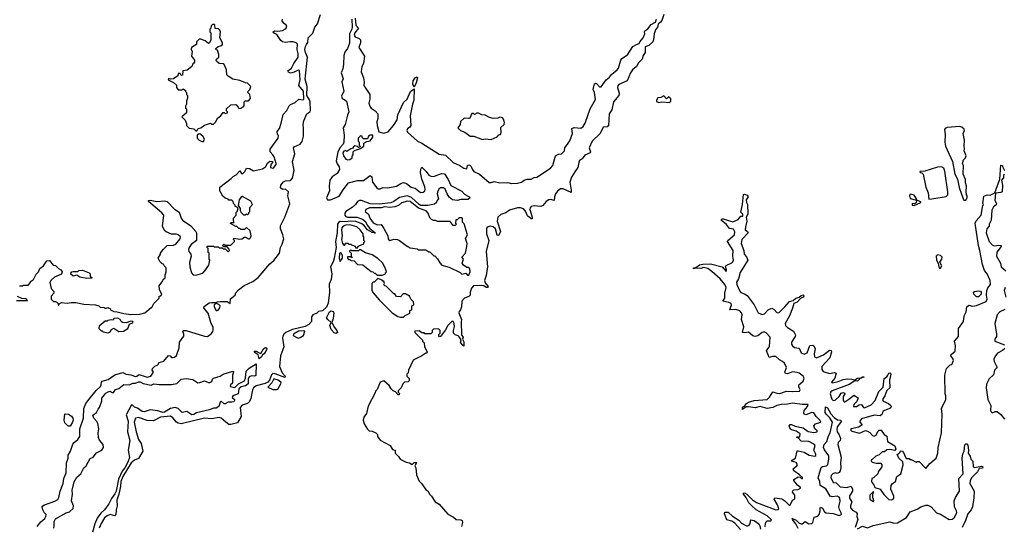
# Model space of a CAD drawing. Extents: x 2380107 to 2585170, y 384273 to 546161.
# Tile 252 of 256: x 2513138 to 2523240, y 482316 to 487511. Entities that reach past the tile are written whole.
import ezdxf

# ---------------------------------------------------------------- set-up
doc = ezdxf.new("R2010")
doc.units = 0

msp = doc.modelspace()

# ---------------------------------------------------------------- linework, layer by layer
at = {"layer": '0CON05XD'}
for points in [[(2513318, 482315), (2513355, 482363), (2513394, 482395), (2513406, 482415), (2513409, 482435), (2513388, 482458), (2513374, 482484), (2513369, 482515), (2513375, 482525), (2513393, 482537), (2513497, 482573), (2513528, 482592), (2513540, 482610), (2513554, 482676), (2513583, 482755), (2513590, 482805), (2513616, 482865), (2513618, 482965), (2513634, 483015), (2513636, 483045), (2513659, 483085), (2513683, 483157), (2513696, 483175), (2513735, 483206), (2513754, 483235), (2513753, 483315), (2513792, 483425), (2513796, 483525), (2513816, 483575), (2513837, 483603), (2513922, 483708), (2513965, 483748), (2513974, 483765), (2513977, 483795), (2513985, 483804), (2514045, 483821), (2514115, 483868), (2514195, 483893), (2514230, 483875), (2514278, 483868), (2514325, 483852), (2514341, 483855), (2514365, 483871), (2514445, 483845), (2514482, 483855), (2514512, 483895), (2514498, 483918), (2514500, 483935), (2514525, 483958), (2514555, 483970), (2514570, 483995), (2514615, 484010), (2514665, 484068), (2514680, 484065), (2514695, 484048), (2514705, 484047), (2514725, 484051), (2514745, 484066), (2514774, 484145), (2514776, 484205), (2514820, 484265), (2514822, 484285), (2514812, 484315), (2514816, 484324), (2514845, 484322), (2515035, 484266), (2515065, 484263), (2515105, 484292), (2515118, 484312), (2515124, 484326), (2515121, 484355), (2515098, 484405), (2515072, 484502), (2515033, 484545), (2515028, 484555), (2515031, 484569), (2515082, 484608), (2515105, 484612), (2515155, 484610), (2515164, 484616), (2515195, 484620), (2515265, 484620), (2515298, 484602), (2515302, 484648), (2515350, 484685), (2515355, 484710), (2515381, 484739), (2515440, 484785), (2515530, 484825), (2515585, 484868), (2515704, 485006), (2515745, 485041), (2515802, 485115), (2515813, 485175), (2515831, 485209), (2515847, 485265), (2515838, 485305), (2515815, 485365), (2515815, 485398), (2515858, 485485), (2515908, 485622), (2515889, 485705), (2515895, 485746), (2515865, 485774), (2515835, 485768), (2515814, 485785), (2515818, 485815), (2515845, 485848), (2515865, 485859), (2515915, 485860), (2515937, 485885), (2515953, 485965), (2515938, 486055), (2515960, 486135), (2515946, 486195), (2515954, 486206), (2516016, 486235), (2516037, 486263), (2516048, 486315), (2516051, 486395), (2516046, 486435), (2516054, 486474), (2516085, 486546), (2516114, 486566), (2516120, 486580), (2516117, 486667), (2516110, 486690), (2516082, 486735), (2516088, 486825), (2516065, 486900), (2516089, 487125), (2516069, 487175), (2516064, 487206), (2516069, 487235), (2516081, 487255), (2516093, 487277), (2516098, 487325), (2516146, 487374), (2516167, 487433), (2516192, 487468), (2516225, 487565)], [(2519746, 487564), (2519726, 487504), (2519714, 487485), (2519690, 487465), (2519680, 487435), (2519662, 487408), (2519647, 487367), (2519642, 487305), (2519632, 487285), (2519592, 487245), (2519556, 487234), (2519556, 487175), (2519536, 487145), (2519524, 487106), (2519485, 487067), (2519465, 487032), (2519425, 486998), (2519403, 486967), (2519370, 486885), (2519285, 486846), (2519275, 486832), (2519272, 486815), (2519288, 486758), (2519286, 486735), (2519231, 486669), (2519214, 486585), (2519186, 486545), (2519178, 486422), (2519165, 486413), (2519125, 486409), (2519092, 486345), (2519010, 486265), (2518981, 486195), (2518994, 486156), (2518990, 486145), (2518935, 486121), (2518907, 486085), (2518877, 486065), (2518864, 485995), (2518835, 485949), (2518799, 485895), (2518783, 485845), (2518797, 485763), (2518795, 485738), (2518715, 485776), (2518685, 485776), (2518655, 485754), (2518636, 485725), (2518624, 485695), (2518623, 485657), (2518585, 485667), (2518565, 485664), (2518538, 485645), (2518506, 485605), (2518485, 485596), (2518415, 485603), (2518384, 485596), (2518375, 485583), (2518373, 485565), (2518396, 485485), (2518395, 485470), (2518385, 485469), (2518348, 485498), (2518327, 485547), (2518305, 485571), (2518275, 485582), (2518245, 485580), (2518164, 485556), (2518125, 485531), (2518075, 485513), (2518043, 485487), (2518038, 485445), (2518072, 485338), (2518055, 485300), (2518045, 485297), (2518035, 485302), (2518019, 485365), (2517997, 485385), (2517965, 485392), (2517945, 485388), (2517929, 485375), (2517926, 485365), (2517928, 485315), (2517952, 485245), (2517923, 485135), (2517936, 484975), (2517923, 484887), (2517907, 484835), (2517915, 484812), (2517943, 484775), (2517936, 484764), (2517925, 484764), (2517900, 484780), (2517874, 484786), (2517795, 484780), (2517773, 484757), (2517760, 484715), (2517760, 484685), (2517747, 484673), (2517700, 484655), (2517673, 484625), (2517672, 484565), (2517660, 484535), (2517645, 484520), (2517643, 484505), (2517672, 484435), (2517668, 484415), (2517670, 484275), (2517688, 484255), (2517680, 484235), (2517696, 484206), (2517696, 484164), (2517685, 484170), (2517661, 484205), (2517668, 484228), (2517648, 484258), (2517638, 484268), (2517605, 484280), (2517590, 484295), (2517588, 484325), (2517598, 484365), (2517597, 484395), (2517586, 484416), (2517575, 484418), (2517532, 484375), (2517508, 484332), (2517455, 484262), (2517445, 484260), (2517438, 484268), (2517438, 484282), (2517450, 484295), (2517450, 484325), (2517435, 484340), (2517382, 484338), (2517370, 484325), (2517368, 484302), (2517355, 484290), (2517295, 484290), (2517288, 484298), (2517265, 484300), (2517235, 484320), (2517192, 484318), (2517192, 484302), (2517270, 484225), (2517270, 484215), (2517288, 484198), (2517290, 484155), (2517320, 484105), (2517315, 484090), (2517305, 484090), (2517265, 484062), (2517175, 484020), (2517128, 483915), (2517122, 483888), (2517110, 483875), (2517110, 483855), (2517132, 483832), (2517132, 483808), (2517122, 483798), (2517085, 483792), (2517068, 483775), (2517050, 483735), (2517020, 483705), (2517022, 483692), (2517036, 483676), (2517030, 483665), (2517020, 483665), (2516993, 483693), (2516970, 483705), (2516950, 483725), (2516929, 483759), (2516875, 483808), (2516837, 483793), (2516805, 483720), (2516789, 483701), (2516786, 483685), (2516713, 483547), (2516696, 483474), (2516667, 483435), (2516660, 483405), (2516672, 483365), (2516705, 483310), (2516723, 483293), (2516755, 483290), (2516790, 483275), (2516808, 483258), (2516810, 483235), (2516835, 483200), (2516940, 483145), (2516962, 483102), (2516990, 483095), (2516990, 483065), (2517023, 483033), (2517040, 483005), (2517103, 482973), (2517137, 482967), (2517165, 482950), (2517185, 482970), (2517205, 482970), (2517208, 482965), (2517192, 482935), (2517201, 482915), (2517208, 482845), (2517235, 482780), (2517247, 482767), (2517265, 482752), (2517307, 482687), (2517330, 482675), (2517342, 482645), (2517362, 482625), (2517402, 482565), (2517442, 482542), (2517530, 482440), (2517590, 482410), (2517615, 482387), (2517663, 482383), (2517676, 482376), (2517680, 482355), (2517672, 482315)], [(2516544, 487515), (2516550, 487435), (2516546, 487415), (2516521, 487365), (2516521, 487269), (2516501, 487215), (2516475, 487179), (2516465, 487145), (2516461, 487055), (2516453, 487007), (2516437, 486967), (2516456, 486905), (2516444, 486875), (2516462, 486778), (2516440, 486725), (2516445, 486702), (2516475, 486690), (2516489, 486675), (2516516, 486565), (2516500, 486530), (2516476, 486435), (2516458, 486402), (2516467, 486327), (2516462, 486255), (2516455, 486235), (2516425, 486199), (2516401, 486155), (2516386, 486065), (2516394, 486034), (2516415, 486003), (2516418, 485975), (2516394, 485935), (2516345, 485900), (2516321, 485865), (2516312, 485805), (2516315, 485755), (2516287, 485685), (2516295, 485663), (2516325, 485662), (2516415, 485701), (2516455, 485765), (2516512, 485838), (2516605, 485862), (2516665, 485861), (2516735, 485913), (2516749, 485899), (2516759, 485845), (2516801, 485785), (2516815, 485777), (2516835, 485775), (2516865, 485791), (2516915, 485787), (2517005, 485803), (2517049, 485831), (2517075, 485840), (2517105, 485832), (2517154, 485794), (2517195, 485782), (2517235, 485749), (2517255, 485740), (2517277, 485743), (2517294, 485756), (2517299, 485771), (2517295, 485798), (2517264, 485875), (2517249, 485945), (2517252, 485978), (2517265, 485997), (2517307, 485955), (2517334, 485915), (2517362, 485902), (2517395, 485905), (2517465, 485935), (2517495, 485929), (2517535, 485871), (2517560, 485810), (2517675, 485754), (2517701, 485721), (2517749, 485695), (2517756, 485685), (2517754, 485676), (2517735, 485668), (2517664, 485666), (2517625, 485656), (2517577, 485665), (2517545, 485691), (2517524, 485725), (2517504, 485774), (2517485, 485785), (2517455, 485785), (2517438, 485772), (2517423, 485743), (2517420, 485725), (2517436, 485674), (2517418, 485652), (2517413, 485635), (2517395, 485620), (2517325, 485604), (2517254, 485605), (2517235, 485616), (2517159, 485689), (2517116, 485704), (2517035, 485688), (2516978, 485645), (2516946, 485634), (2516825, 485619), (2516735, 485623), (2516645, 485658), (2516625, 485658), (2516604, 485646), (2516582, 485615), (2516549, 485585), (2516485, 485545), (2516472, 485525), (2516475, 485505), (2516485, 485493), (2516505, 485485), (2516595, 485484), (2516654, 485465), (2516685, 485440), (2516703, 485403), (2516729, 485369), (2516774, 485335), (2516777, 485326), (2516788, 485325), (2516777, 485326), (2516755, 485328), (2516705, 485355), (2516667, 485405), (2516641, 485421), (2516585, 485442), (2516535, 485446), (2516475, 485438), (2516425, 485441), (2516409, 485431), (2516400, 485415), (2516396, 485324), (2516377, 485235), (2516386, 485175), (2516365, 485065), (2516353, 485027), (2516325, 484976), (2516339, 484905), (2516335, 484845), (2516312, 484798), (2516315, 484715), (2516301, 484605), (2516287, 484563), (2516245, 484526), (2516205, 484517), (2516185, 484500), (2516145, 484485), (2516133, 484465), (2516130, 484415), (2516105, 484385), (2516065, 484363), (2515935, 484333), (2515867, 484303), (2515850, 484290), (2515838, 484265), (2515834, 484245), (2515846, 484155), (2515814, 484065), (2515803, 483955), (2515831, 483891), (2515860, 483855), (2515859, 483841), (2515760, 483880), (2515735, 483882), (2515721, 483869), (2515699, 483815), (2515682, 483795), (2515655, 483781), (2515565, 483755), (2515535, 483735), (2515525, 483715), (2515509, 483625), (2515497, 483595), (2515475, 483575), (2515421, 483559), (2515401, 483535), (2515409, 483441), (2515374, 483376), (2515305, 483360), (2515285, 483361), (2515252, 483382), (2515205, 483425), (2515185, 483431), (2515105, 483418), (2515034, 483424), (2514795, 483367), (2514765, 483372), (2514745, 483383), (2514708, 483428), (2514685, 483446), (2514584, 483435), (2514512, 483398), (2514445, 483399), (2514355, 483432), (2514326, 483425), (2514313, 483385), (2514332, 483285), (2514355, 483205), (2514384, 483164), (2514402, 483085), (2514358, 483012), (2514315, 482995), (2514281, 482965), (2514196, 482825), (2514177, 482775), (2514173, 482725), (2514156, 482644)], [(2514955, 486370), (2514970, 486395), (2514995, 486402), (2515035, 486428), (2515095, 486450), (2515105, 486440), (2515125, 486440), (2515145, 486460), (2515170, 486505), (2515199, 486521), (2515225, 486560), (2515235, 486560), (2515245, 486550), (2515270, 486555), (2515270, 486565), (2515260, 486575), (2515260, 486595), (2515303, 486637), (2515355, 486640), (2515380, 486615), (2515385, 486600), (2515405, 486602), (2515436, 486624), (2515442, 486635), (2515442, 486668), (2515452, 486678), (2515485, 486680), (2515507, 486703), (2515500, 486745), (2515480, 486765), (2515483, 486777), (2515500, 486795), (2515510, 486825), (2515475, 486860), (2515453, 486863), (2515395, 486888), (2515325, 486902), (2515275, 486930), (2515263, 486945), (2515258, 486995), (2515235, 487050), (2515225, 487058), (2515185, 487062), (2515158, 487085), (2515152, 487095), (2515158, 487105), (2515182, 487128), (2515182, 487155), (2515167, 487197), (2515152, 487202), (2515150, 487215), (2515173, 487237), (2515210, 487245), (2515220, 487255), (2515220, 487275), (2515192, 487325), (2515198, 487385), (2515192, 487402), (2515178, 487418), (2515142, 487422), (2515140, 487455), (2515135, 487460), (2515115, 487460), (2515103, 487447), (2515100, 487425), (2515090, 487415), (2515090, 487385), (2515098, 487375), (2515098, 487305), (2515085, 487272), (2515075, 487268), (2515040, 487295), (2514995, 487312), (2514978, 487312), (2514950, 487285), (2514950, 487255), (2514900, 487225), (2514898, 487208), (2514908, 487185), (2514902, 487135), (2514932, 487095), (2514932, 487075), (2514926, 487064), (2514913, 487057), (2514905, 487030), (2514857, 486993), (2514810, 486985), (2514808, 486942), (2514795, 486940), (2514785, 486960), (2514765, 486960), (2514760, 486935), (2514717, 486903), (2514685, 486900), (2514665, 486908), (2514660, 486895), (2514717, 486867), (2514748, 486838), (2514748, 486815), (2514765, 486790), (2514805, 486790), (2514815, 486800), (2514840, 486785), (2514840, 486775), (2514850, 486765), (2514850, 486745), (2514860, 486735), (2514860, 486705), (2514848, 486675), (2514850, 486645), (2514840, 486625), (2514840, 486605), (2514850, 486595), (2514850, 486555), (2514800, 486515), (2514835, 486480), (2514850, 486445), (2514850, 486425), (2514862, 486412), (2514875, 486400), (2514925, 486390), (2514945, 486370), (2514955, 486370)], [(2515185, 485170), (2515215, 485170), (2515225, 485160), (2515245, 485160), (2515275, 485130), (2515290, 485145), (2515288, 485158), (2515265, 485180), (2515232, 485182), (2515220, 485195), (2515232, 485208), (2515245, 485200), (2515305, 485200), (2515340, 485235), (2515340, 485245), (2515330, 485255), (2515335, 485270), (2515395, 485260), (2515417, 485263), (2515445, 485280), (2515455, 485280), (2515485, 485262), (2515495, 485262), (2515507, 485273), (2515512, 485295), (2515503, 485345), (2515465, 485380), (2515445, 485360), (2515405, 485360), (2515395, 485370), (2515385, 485370), (2515365, 485390), (2515355, 485390), (2515302, 485422), (2515305, 485430), (2515338, 485432), (2515330, 485445), (2515330, 485475), (2515360, 485505), (2515360, 485535), (2515370, 485545), (2515380, 485575), (2515368, 485588), (2515350, 485595), (2515348, 485608), (2515330, 485625), (2515328, 485648), (2515315, 485660), (2515285, 485660), (2515275, 485670), (2515245, 485680), (2515222, 485702), (2515192, 485755), (2515190, 485795), (2515309, 485881), (2515327, 485903), (2515359, 485921), (2515395, 485960), (2515414, 485934), (2515425, 485930), (2515449, 485955), (2515465, 485988), (2515496, 485986), (2515535, 485960), (2515629, 485981), (2515659, 486001), (2515681, 486039), (2515705, 486060), (2515730, 486055), (2515730, 486045), (2515713, 486027), (2515710, 485995), (2515735, 485988), (2515746, 485994), (2515770, 486025), (2515770, 486035), (2515748, 486105), (2515736, 486126), (2515708, 486155), (2515707, 486183), (2515790, 486295), (2515793, 486323), (2515783, 486335), (2515780, 486365), (2515802, 486395), (2515822, 486448), (2515841, 486539), (2515879, 486581), (2515902, 486628), (2515915, 486641), (2515965, 486663), (2516003, 486697), (2516045, 486690), (2516054, 486696), (2516048, 486778), (2516001, 486835), (2516015, 486895), (2516008, 486988), (2515995, 486992), (2515955, 486972), (2515915, 486963), (2515894, 486974), (2515889, 486985), (2515926, 487015), (2515949, 487061), (2515994, 487125), (2515994, 487164), (2515983, 487205), (2515989, 487259), (2515975, 487272), (2515945, 487282), (2515914, 487284), (2515865, 487276), (2515835, 487285), (2515818, 487298), (2515775, 487359), (2515742, 487375), (2515738, 487385), (2515755, 487396), (2515785, 487392), (2515835, 487400), (2515857, 487413), (2515872, 487425), (2515877, 487443), (2515873, 487455), (2515852, 487472), (2515829, 487495), (2515834, 487515)], [(2516578, 487525), (2516585, 487453), (2516613, 487425), (2516575, 487376), (2516571, 487351), (2516580, 487335), (2516619, 487319), (2516633, 487305), (2516633, 487275), (2516616, 487225), (2516676, 487135), (2516665, 487060), (2516648, 487032), (2516640, 486975), (2516666, 486915), (2516673, 486875), (2516669, 486835), (2516731, 486745), (2516730, 486695)], [(2516730, 486695), (2516721, 486655), (2516729, 486625), (2516745, 486603), (2516786, 486576), (2516811, 486545), (2516813, 486497), (2516803, 486465), (2516807, 486425), (2516822, 486362), (2516872, 486348), (2516918, 486362), (2516972, 486425), (2517010, 486485), (2517018, 486535), (2517075, 486662), (2517114, 486695), (2517148, 486775), (2517185, 486800), (2517181, 486685), (2517167, 486645), (2517144, 486526), (2517150, 486425), (2517142, 486408), (2517115, 486392), (2517111, 486375), (2517115, 486358), (2517218, 486265), (2517262, 486245), (2517442, 486132), (2517505, 486120), (2517585, 486047), (2517654, 486014), (2517695, 485987), (2517725, 485982), (2517733, 486015), (2517745, 486022), (2517755, 486020), (2517771, 486005), (2517779, 485979), (2517798, 485955), (2517855, 485927), (2517955, 485840), (2517975, 485840), (2518005, 485852), (2518065, 485838), (2518145, 485840), (2518185, 485830), (2518246, 485834), (2518285, 485843), (2518314, 485866), (2518345, 485877), (2518386, 485874), (2518415, 485892), (2518445, 485896), (2518585, 485988), (2518607, 486015), (2518635, 486115), (2518665, 486131), (2518696, 486135), (2518729, 486165), (2518732, 486195), (2518782, 486268), (2518808, 486345), (2518803, 486395), (2518825, 486404), (2518895, 486397), (2518920, 486415), (2518939, 486451), (2518992, 486598), (2519046, 486694), (2519036, 486765), (2519023, 486795), (2519036, 486854), (2519045, 486860), (2519055, 486856), (2519085, 486822), (2519105, 486822), (2519156, 486895), (2519188, 486922), (2519210, 486950), (2519269, 486995), (2519282, 487015), (2519304, 487096), (2519315, 487113), (2519375, 487150), (2519427, 487235), (2519465, 487258), (2519493, 487267), (2519500, 487285), (2519534, 487325), (2519550, 487365), (2519548, 487385), (2519552, 487395), (2519584, 487416), (2519615, 487463), (2519662, 487485), (2519670, 487515)], [(2517185, 486820), (2517171, 486851), (2517174, 486885), (2517195, 486914), (2517216, 486926), (2517220, 486915), (2517205, 486862), (2517185, 486820)], [(2519805, 486662), (2519820, 486675), (2519818, 486698), (2519795, 486720), (2519775, 486700), (2519745, 486730), (2519717, 486713), (2519685, 486710), (2519670, 486685), (2519672, 486672), (2519695, 486662), (2519725, 486668), (2519805, 486662)], [(2517885, 486282), (2517915, 486288), (2517975, 486283), (2518035, 486310), (2518055, 486330), (2518070, 486335), (2518078, 486355), (2518074, 486406), (2518108, 486435), (2518112, 486455), (2518102, 486492), (2518090, 486505), (2518065, 486512), (2518045, 486501), (2517995, 486498), (2517958, 486508), (2517915, 486530), (2517880, 486535), (2517845, 486552), (2517828, 486552), (2517805, 486540), (2517795, 486550), (2517775, 486550), (2517755, 486502), (2517745, 486498), (2517698, 486502), (2517662, 486468), (2517658, 486435), (2517633, 486403), (2517660, 486375), (2517705, 486358), (2517760, 486315), (2517796, 486316), (2517885, 486282)], [(2515025, 486262), (2515033, 486285), (2515018, 486315), (2514985, 486340), (2514972, 486338), (2514960, 486325), (2514960, 486295), (2514980, 486275), (2515005, 486263), (2515025, 486262)], [(2516505, 486073), (2516525, 486078), (2516548, 486095), (2516548, 486112), (2516560, 486125), (2516560, 486155), (2516572, 486168), (2516635, 486190), (2516668, 486215), (2516670, 486245), (2516698, 486262), (2516735, 486270), (2516760, 486305), (2516760, 486325), (2516732, 486328), (2516718, 486315), (2516705, 486290), (2516665, 486290), (2516652, 486302), (2516650, 486315), (2516635, 486320), (2516610, 486295), (2516610, 486265), (2516620, 486255), (2516620, 486225), (2516630, 486215), (2516628, 486202), (2516615, 486200), (2516605, 486210), (2516575, 486218), (2516560, 486205), (2516558, 486192), (2516535, 486188), (2516495, 486160), (2516485, 486168), (2516465, 486162), (2516454, 486145), (2516460, 486115), (2516485, 486082), (2516505, 486073)], [(2522845, 485660), (2522860, 485685), (2522860, 485705), (2522853, 485713), (2522848, 485745), (2522852, 485805), (2522843, 485837), (2522842, 485872), (2522817, 485925), (2522820, 486015), (2522812, 486035), (2522820, 486075), (2522840, 486095), (2522848, 486115), (2522828, 486165), (2522832, 486185), (2522828, 486215), (2522832, 486275), (2522818, 486345), (2522830, 486375), (2522827, 486387), (2522805, 486410), (2522785, 486417), (2522654, 486406), (2522634, 486396), (2522626, 486384), (2522634, 486335), (2522628, 486255), (2522637, 486215), (2522709, 486055), (2522731, 485925), (2522760, 485875), (2522775, 485790), (2522817, 485675), (2522825, 485661), (2522845, 485660)], [(2522717, 484017), (2522712, 484035), (2522690, 484065), (2522694, 484076), (2522735, 484110), (2522740, 484165), (2522730, 484215), (2522769, 484261), (2522771, 484345), (2522820, 484415), (2522829, 484475), (2522849, 484515), (2522854, 484565), (2522875, 484582), (2522915, 484572), (2522955, 484579), (2523055, 484622), (2523064, 484645), (2523056, 484685), (2523059, 484735), (2523070, 484760), (2523097, 484795), (2523094, 484835), (2523063, 484903), (2523035, 484938), (2523015, 485001), (2522989, 485145), (2522975, 485195), (2522940, 485425), (2522951, 485449), (2523003, 485507), (2523020, 485605), (2523027, 485613), (2523020, 485625), (2523028, 485702), (2523065, 485714), (2523095, 485711), (2523144, 485736), (2523193, 485875), (2523205, 486020), (2523220, 486015), (2523220, 486005), (2523242, 485965)], [(2522465, 485670), (2522495, 485673), (2522643, 485697), (2522661, 485715), (2522662, 485745), (2522628, 485958), (2522618, 485988), (2522595, 486003), (2522555, 486000), (2522425, 485959), (2522372, 485955), (2522378, 485945), (2522395, 485940), (2522407, 485925), (2522434, 485794), (2522459, 485735), (2522465, 485670)], [(2523242, 485928), (2523230, 485915), (2523232, 485888), (2523210, 485865), (2523221, 485815), (2523218, 485745), (2523203, 485737), (2523148, 485732), (2523142, 485655), (2523160, 485625), (2523155, 485612), (2523129, 485591), (2523113, 485557), (2523106, 485455), (2523086, 485415), (2523084, 485395), (2523062, 485365), (2523052, 485325), (2523083, 485235), (2523115, 485202), (2523135, 485193), (2523185, 485199), (2523208, 485195), (2523208, 485185), (2523164, 485126), (2523158, 485085), (2523200, 485015), (2523208, 484975), (2523255, 484934)], [(2520785, 482310), (2520788, 482345), (2520795, 482360), (2520805, 482370), (2520845, 482370), (2520850, 482375), (2520848, 482385), (2520805, 482424), (2520695, 482486), (2520641, 482531), (2520620, 482555), (2520590, 482610), (2520564, 482645), (2520564, 482656), (2520575, 482659), (2520599, 482645), (2520657, 482587), (2520698, 482558), (2520895, 482486), (2520915, 482487), (2520927, 482495), (2520914, 482535), (2520877, 482595), (2520884, 482606), (2520956, 482596), (2520988, 482578), (2521025, 482538), (2521035, 482533), (2521045, 482538), (2521068, 482585), (2521092, 482598), (2521089, 482635), (2521068, 482665), (2521069, 482681), (2521080, 482690), (2521126, 482694), (2521150, 482705), (2521148, 482715), (2521118, 482738), (2521080, 482785), (2521080, 482795), (2521125, 482822), (2521145, 482820), (2521160, 482805), (2521170, 482805), (2521170, 482815), (2521138, 482845), (2521080, 482885), (2521074, 482906), (2521112, 482935), (2521117, 482945), (2521105, 482970), (2521058, 482985), (2521062, 482995), (2521096, 483014), (2521115, 483088), (2521125, 483090), (2521185, 483076), (2521237, 483045), (2521295, 483034), (2521305, 483040), (2521306, 483055), (2521286, 483095), (2521298, 483145), (2521292, 483155), (2521235, 483184), (2521155, 483187), (2521128, 483218), (2521112, 483225), (2521115, 483237), (2521135, 483230), (2521143, 483237), (2521146, 483265), (2521105, 483290), (2521055, 483306), (2521044, 483315), (2521034, 483345), (2521042, 483358), (2521055, 483359), (2521093, 483343), (2521177, 483327), (2521228, 483288), (2521285, 483278), (2521320, 483285), (2521318, 483295), (2521296, 483315), (2521286, 483345), (2521304, 483366), (2521356, 483384), (2521346, 483405), (2521310, 483440), (2521285, 483479), (2521265, 483482), (2521205, 483459), (2521188, 483465), (2521183, 483475), (2521188, 483502), (2521222, 483545), (2521228, 483565), (2521166, 483564), (2521065, 483580), (2521015, 483567), (2520955, 483565), (2520905, 483555), (2520865, 483535), (2520805, 483525), (2520735, 483545), (2520685, 483530), (2520615, 483542), (2520591, 483539), (2520555, 483514), (2520555, 483537), (2520573, 483547), (2520593, 483575), (2520615, 483589), (2520675, 483604), (2520805, 483616), (2520830, 483640), (2520865, 483693), (2520905, 483680), (2520935, 483678), (2521005, 483700), (2521065, 483697), (2521138, 483702), (2521146, 483715), (2521132, 483745), (2521132, 483765), (2521175, 483804), (2521188, 483835), (2521176, 483855), (2521136, 483885), (2521115, 483892), (2521065, 483899), (2521015, 483879), (2520995, 483881), (2520989, 483895), (2521005, 483945), (2520985, 483988), (2520965, 484005), (2520932, 484022), (2520896, 484056), (2520862, 484058), (2520828, 484048), (2520817, 484073), (2520799, 484115), (2520829, 484161), (2520839, 484255), (2520795, 484299), (2520775, 484309), (2520755, 484303), (2520710, 484270), (2520685, 484263), (2520660, 484270), (2520615, 484305), (2520575, 484298), (2520554, 484304), (2520568, 484362), (2520545, 484435), (2520549, 484485), (2520544, 484505), (2520525, 484524), (2520485, 484540), (2520424, 484534), (2520442, 484585), (2520439, 484599), (2520415, 484612), (2520352, 484625), (2520372, 484655), (2520374, 484706), (2520387, 484763), (2520372, 484795), (2520324, 484855), (2520239, 484929), (2520198, 484958), (2520155, 484968), (2520125, 484960), (2520077, 484963), (2520050, 484955), (2520050, 484965), (2520075, 484970), (2520113, 484997), (2520147, 485003), (2520225, 485007), (2520346, 484976), (2520385, 484930), (2520390, 484945), (2520378, 484975), (2520385, 484990), (2520445, 485016), (2520455, 485027), (2520462, 485045), (2520453, 485087), (2520457, 485145), (2520400, 485235), (2520404, 485246), (2520471, 485305), (2520474, 485335), (2520461, 485361), (2520421, 485371), (2520390, 485410), (2520334, 485456), (2520342, 485468), (2520355, 485468), (2520455, 485438), (2520509, 485461), (2520535, 485497), (2520558, 485495), (2520556, 485515), (2520536, 485536), (2520555, 485615), (2520565, 485718), (2520575, 485722), (2520602, 485712), (2520612, 485695), (2520592, 485665), (2520593, 485635), (2520604, 485614), (2520607, 485515), (2520592, 485485), (2520599, 485445), (2520584, 485386), (2520582, 485355), (2520605, 485340), (2520611, 485325), (2520547, 485255), (2520539, 485215), (2520566, 485145), (2520571, 485105), (2520595, 485078), (2520608, 485045), (2520531, 484919), (2520513, 484855), (2520492, 484818), (2520495, 484795), (2520525, 484728), (2520535, 484714), (2520575, 484701), (2520601, 484681), (2520672, 484585), (2520715, 484506), (2520755, 484488), (2520780, 484495), (2520816, 484534), (2520855, 484553), (2520880, 484540), (2520905, 484507), (2520925, 484504), (2520989, 484565), (2521035, 484620), (2521075, 484632), (2521102, 484655), (2521134, 484666), (2521155, 484684), (2521178, 484688), (2521184, 484675), (2521176, 484665), (2521149, 484651), (2521115, 484613), (2521081, 484599), (2521066, 484554), (2521036, 484475), (2520990, 484395), (2520996, 484376), (2521017, 484355), (2521076, 484316), (2521096, 484276), (2521095, 484262), (2521057, 484205), (2521056, 484185), (2521066, 484166), (2521088, 484148), (2521135, 484142), (2521157, 484095), (2521185, 484082), (2521216, 484094), (2521245, 484168), (2521275, 484172), (2521287, 484165), (2521300, 484135), (2521290, 484085), (2521294, 484055), (2521312, 484042), (2521386, 484074), (2521445, 484122), (2521465, 484120), (2521467, 484105), (2521448, 484042), (2521367, 483955), (2521369, 483925), (2521382, 483902), (2521445, 483882), (2521495, 483893), (2521516, 483886), (2521501, 483835), (2521468, 483795), (2521475, 483788), (2521535, 483799), (2521585, 483821), (2521635, 483828), (2521675, 483823), (2521705, 483819), (2521735, 483834), (2521772, 483838), (2521785, 483850), (2521795, 483852), (2521800, 483845), (2521765, 483834), (2521735, 483805), (2521705, 483807), (2521649, 483771), (2521472, 483705), (2521459, 483695), (2521453, 483675), (2521470, 483620), (2521485, 483606), (2521505, 483609), (2521546, 483645), (2521565, 483682), (2521588, 483688), (2521600, 483685), (2521602, 483675), (2521587, 483645), (2521587, 483605), (2521595, 483592), (2521603, 483593), (2521656, 483625), (2521695, 483662), (2521742, 483632), (2521725, 483597), (2521696, 483565), (2521694, 483544), (2521724, 483544), (2521750, 483560), (2521774, 483564), (2521794, 483535), (2521805, 483532), (2521875, 483561), (2521915, 483604), (2521952, 483698), (2521998, 483742), (2522008, 483832), (2522035, 483848), (2522044, 483866), (2522055, 483886), (2522065, 483889), (2522076, 483875), (2522063, 483815), (2522066, 483735), (2522033, 483707), (2522015, 483655), (2521990, 483615), (2521998, 483598), (2522053, 483575), (2522077, 483555), (2522080, 483545), (2522073, 483527), (2521994, 483496), (2521986, 483464), (2521965, 483448), (2521905, 483455), (2521775, 483416), (2521758, 483395), (2521758, 483385), (2521780, 483355), (2521748, 483332), (2521670, 483315), (2521662, 483305), (2521675, 483292), (2521755, 483269), (2521815, 483298), (2521835, 483292), (2521859, 483279), (2521886, 483246), (2521905, 483241), (2521925, 483250), (2521942, 483288), (2521955, 483302), (2521975, 483303), (2522008, 483258), (2522035, 483240), (2522042, 483185), (2522115, 483142), (2522128, 483105), (2522117, 483093), (2522065, 483103), (2522035, 483100), (2522012, 483078), (2521985, 483078), (2521955, 483048), (2521920, 483035), (2521885, 483000), (2521873, 482997), (2521873, 482983), (2521883, 482973), (2521925, 482962), (2521972, 482962), (2521982, 482945), (2521982, 482925), (2521946, 482874), (2521942, 482855), (2521898, 482812), (2521882, 482805), (2521878, 482775), (2521885, 482760), (2521902, 482742), (2521913, 482713), (2521965, 482698), (2522005, 482643), (2522055, 482592), (2522085, 482588), (2522107, 482603), (2522107, 482625), (2522077, 482695), (2522078, 482735), (2522094, 482756), (2522122, 482775), (2522138, 482825), (2522178, 482852), (2522203, 482947), (2522197, 482977), (2522158, 483015), (2522140, 483055), (2522155, 483060), (2522170, 483075), (2522175, 483090), (2522200, 483085), (2522232, 483012), (2522265, 483010), (2522272, 483002), (2522285, 483000), (2522335, 482972), (2522345, 482980), (2522365, 482980), (2522435, 482910), (2522475, 482960), (2522540, 483015), (2522558, 483065), (2522562, 483125), (2522596, 483275), (2522603, 483465), (2522597, 483525), (2522640, 483615), (2522640, 483655), (2522632, 483675), (2522629, 483865), (2522648, 483935), (2522685, 483970), (2522700, 483975), (2522717, 484017)], [(2522315, 485604), (2522382, 485635), (2522382, 485642), (2522340, 485660), (2522338, 485675), (2522315, 485712), (2522275, 485723), (2522266, 485705), (2522275, 485677), (2522340, 485660), (2522335, 485632), (2522316, 485624), (2522294, 485625), (2522295, 485610), (2522315, 485604)], [(2513135, 484780), (2513165, 484780), (2513175, 484790), (2513225, 484790), (2513250, 484815), (2513250, 484825), (2513278, 484848), (2513305, 484900), (2513330, 484925), (2513345, 484960), (2513383, 484987), (2513415, 485038), (2513442, 485042), (2513482, 484992), (2513505, 484990), (2513535, 484960), (2513560, 484945), (2513572, 484925), (2513568, 484902), (2513495, 484872), (2513461, 484839), (2513448, 484815), (2513460, 484755), (2513488, 484725), (2513488, 484705), (2513460, 484675), (2513460, 484645), (2513485, 484620), (2513505, 484622), (2513520, 484615), (2513530, 484605), (2513533, 484583), (2513540, 484585), (2513542, 484598), (2513565, 484612), (2513625, 484603), (2513665, 484612), (2513715, 484612), (2513795, 484592), (2513915, 484588), (2513950, 484575), (2513963, 484563), (2514005, 484560), (2514015, 484550), (2514045, 484560), (2514052, 484552), (2514065, 484550), (2514070, 484535), (2514105, 484518), (2514136, 484516), (2514205, 484498), (2514279, 484489), (2514369, 484491), (2514420, 484505), (2514485, 484560), (2514495, 484560), (2514515, 484600), (2514570, 484655), (2514570, 484675), (2514585, 484680), (2514597, 484693), (2514573, 484743), (2514568, 484782), (2514607, 484833), (2514610, 484845), (2514630, 484865), (2514630, 484895), (2514642, 484925), (2514640, 484965), (2514620, 484985), (2514615, 485000), (2514595, 485010), (2514575, 485030), (2514560, 485065), (2514582, 485105), (2514583, 485117), (2514610, 485155), (2514650, 485195), (2514715, 485200), (2514741, 485209), (2514785, 485262), (2514787, 485285), (2514765, 485303), (2514745, 485310), (2514695, 485312), (2514640, 485335), (2514625, 485350), (2514602, 485395), (2514617, 485505), (2514595, 485530), (2514460, 485645), (2514460, 485655), (2514475, 485660), (2514545, 485648), (2514625, 485652), (2514650, 485645), (2514725, 485568), (2514775, 485538), (2514793, 485475), (2514808, 485455), (2514895, 485398), (2514945, 485340), (2514952, 485325), (2514952, 485248), (2514896, 485204), (2514876, 485175), (2514871, 485155), (2514874, 485135), (2514892, 485105), (2514898, 485085), (2514879, 485021), (2514882, 484975), (2514901, 484915), (2514916, 484896), (2514945, 484890), (2515015, 484913), (2515038, 484935), (2515078, 484995), (2515088, 485045), (2515080, 485055), (2515080, 485115), (2515070, 485125), (2515070, 485165), (2515060, 485175), (2515062, 485188), (2515125, 485190), (2515135, 485180), (2515175, 485180), (2515185, 485170)], [(2515475, 485510), (2515488, 485522), (2515490, 485535), (2515500, 485545), (2515500, 485585), (2515527, 485617), (2515510, 485650), (2515425, 485698), (2515405, 485688), (2515390, 485665), (2515380, 485605), (2515400, 485575), (2515400, 485555), (2515410, 485535), (2515435, 485510), (2515455, 485510), (2515465, 485520), (2515475, 485510)], [(2517745, 484890), (2517758, 484925), (2517757, 484957), (2517745, 484970), (2517725, 484970), (2517692, 484992), (2517678, 485015), (2517690, 485055), (2517673, 485077), (2517710, 485115), (2517726, 485185), (2517729, 485215), (2517713, 485267), (2517732, 485305), (2517697, 485417), (2517680, 485435), (2517680, 485475), (2517675, 485480), (2517645, 485480), (2517625, 485460), (2517612, 485458), (2517610, 485425), (2517620, 485415), (2517605, 485400), (2517585, 485400), (2517555, 485440), (2517425, 485442), (2517405, 485452), (2517383, 485453), (2517362, 485462), (2517345, 485480), (2517330, 485525), (2517309, 485549), (2517228, 485578), (2517144, 485645), (2517115, 485650), (2517055, 485634), (2517024, 485606), (2516985, 485592), (2516935, 485586), (2516885, 485590), (2516847, 485583), (2516725, 485581), (2516688, 485565), (2516683, 485545), (2516716, 485516), (2516731, 485475), (2516765, 485426), (2516805, 485407), (2516845, 485410), (2516875, 485370), (2516914, 485295), (2516917, 485265), (2516925, 485252), (2516935, 485248), (2516975, 485260), (2517015, 485257), (2517035, 485248), (2517104, 485194), (2517145, 485172), (2517215, 485160), (2517225, 485150), (2517305, 485150), (2517335, 485130), (2517345, 485130), (2517385, 485090), (2517398, 485088), (2517425, 485060), (2517447, 485017), (2517470, 484995), (2517545, 484972), (2517657, 484917), (2517675, 484900), (2517715, 484910), (2517732, 484892), (2517745, 484890)], [(2516605, 485170), (2516612, 485188), (2516668, 485212), (2516670, 485225), (2516680, 485235), (2516670, 485245), (2516670, 485285), (2516660, 485295), (2516660, 485315), (2516632, 485355), (2516595, 485385), (2516525, 485406), (2516485, 485404), (2516457, 485395), (2516444, 485375), (2516440, 485355), (2516445, 485295), (2516438, 485258), (2516450, 485215), (2516465, 485200), (2516475, 485200), (2516482, 485218), (2516505, 485220), (2516515, 485210), (2516535, 485210), (2516542, 485202), (2516578, 485188), (2516582, 485172), (2516605, 485170)], [(2516425, 485030), (2516450, 485065), (2516450, 485095), (2516440, 485105), (2516440, 485115), (2516425, 485120), (2516420, 485115), (2516417, 485065), (2516425, 485030)], [(2516855, 484890), (2516890, 484905), (2516890, 484915), (2516900, 484925), (2516892, 484955), (2516863, 485013), (2516811, 485061), (2516755, 485098), (2516685, 485120), (2516635, 485150), (2516625, 485150), (2516615, 485140), (2516545, 485140), (2516535, 485150), (2516522, 485138), (2516522, 485132), (2516540, 485115), (2516540, 485080), (2516550, 485075), (2516545, 485070), (2516540, 485080), (2516502, 485078), (2516500, 485065), (2516512, 485052), (2516525, 485050), (2516535, 485040), (2516568, 485038), (2516605, 485000), (2516657, 484997), (2516745, 484930), (2516760, 484925), (2516775, 484910), (2516785, 484910), (2516805, 484890), (2516855, 484890)], [(2522585, 484963), (2522600, 484985), (2522578, 485025), (2522598, 485055), (2522602, 485075), (2522584, 485094), (2522555, 485100), (2522541, 485085), (2522544, 485045), (2522562, 485015), (2522567, 484975), (2522575, 484963), (2522585, 484963)], [(2513825, 484858), (2513755, 484872), (2513725, 484890), (2513685, 484882), (2513660, 484905), (2513672, 484925), (2513685, 484930), (2513715, 484928), (2513735, 484930), (2513745, 484940), (2513782, 484942), (2513850, 484915), (2513860, 484905), (2513862, 484882), (2513880, 484865), (2513875, 484860), (2513825, 484858)], [(2517075, 484460), (2517092, 484478), (2517140, 484500), (2517142, 484528), (2517160, 484535), (2517160, 484575), (2517180, 484585), (2517177, 484617), (2517155, 484640), (2517136, 484676), (2517095, 484700), (2517072, 484698), (2517045, 484670), (2517002, 484672), (2516985, 484700), (2516975, 484700), (2516898, 484778), (2516885, 484780), (2516872, 484792), (2516880, 484805), (2516875, 484830), (2516865, 484830), (2516858, 484838), (2516812, 484858), (2516775, 484820), (2516765, 484820), (2516750, 484805), (2516750, 484735), (2516765, 484710), (2516825, 484638), (2516960, 484505), (2517018, 484468), (2517045, 484460), (2517075, 484460)], [(2522975, 484668), (2522955, 484670), (2522928, 484695), (2522922, 484715), (2522933, 484725), (2522975, 484731), (2522995, 484726), (2523004, 484715), (2523001, 484695), (2522975, 484668)], [(2523248, 484765), (2523238, 484735), (2523254, 484665)], [(2513105, 484630), (2513218, 484632), (2513205, 484648), (2513161, 484651), (2513115, 484672)], [(2515165, 484527), (2515175, 484532), (2515190, 484555), (2515193, 484575), (2515181, 484591), (2515155, 484600), (2515133, 484587), (2515133, 484565), (2515155, 484530), (2515165, 484527)], [(2516385, 484292), (2516365, 484300), (2516335, 484334), (2516321, 484375), (2516332, 484405), (2516298, 484435), (2516284, 484455), (2516315, 484514), (2516335, 484526), (2516355, 484519), (2516362, 484505), (2516354, 484445), (2516340, 484405), (2516367, 484355), (2516392, 484325), (2516397, 484303), (2516385, 484292)], [(2523245, 484538), (2523194, 484515), (2523168, 484485), (2523142, 484395), (2523161, 484285), (2523159, 484261), (2523144, 484236), (2523142, 484215), (2523242, 484175)], [(2514045, 484300), (2514065, 484310), (2514080, 484335), (2514105, 484348), (2514154, 484314), (2514202, 484318), (2514248, 484345), (2514263, 484387), (2514302, 484405), (2514298, 484415), (2514275, 484419), (2514235, 484402), (2514194, 484404), (2514180, 484415), (2514170, 484435), (2514145, 484449), (2514103, 484447), (2514095, 484430), (2514075, 484432), (2514043, 484427), (2514035, 484420), (2514015, 484420), (2513952, 484368), (2513950, 484345), (2513975, 484320), (2513985, 484320), (2513995, 484310), (2514045, 484300)], [(2515995, 484246), (2516015, 484251), (2516049, 484271), (2516063, 484315), (2516045, 484320), (2515998, 484315), (2515947, 484285), (2515945, 484272), (2515980, 484250), (2515995, 484246)], [(2515595, 484034), (2515584, 484074), (2515554, 484095), (2515545, 484110), (2515565, 484112), (2515593, 484093), (2515612, 484088), (2515638, 484135), (2515655, 484148), (2515665, 484147), (2515672, 484135), (2515670, 484125), (2515646, 484084), (2515630, 484075), (2515620, 484055), (2515595, 484034)], [(2523245, 484140), (2523220, 484120), (2523170, 484090), (2523141, 484055), (2523132, 484028), (2523134, 484005), (2523167, 483943), (2523138, 483915), (2523130, 483870), (2523085, 483828), (2523058, 483772), (2523053, 483735), (2523071, 483615), (2523102, 483555), (2523098, 483505), (2523103, 483493), (2523115, 483480), (2523145, 483492), (2523165, 483492), (2523205, 483463), (2523243, 483415)], [(2513488, 482295), (2513493, 482325), (2513491, 482365), (2513505, 482391), (2513615, 482454), (2513650, 482465), (2513685, 482497), (2513688, 482525), (2513668, 482578), (2513679, 482645), (2513677, 482685), (2513695, 482772), (2513725, 482818), (2513764, 482855), (2513794, 482916), (2513821, 482935), (2513860, 483010), (2513890, 483025), (2513925, 483068), (2513982, 483098), (2513998, 483122), (2513994, 483155), (2513955, 483200), (2513946, 483225), (2513943, 483275), (2513950, 483315), (2513939, 483369), (2513929, 483389), (2513899, 483425), (2513888, 483455), (2513925, 483483), (2513942, 483518), (2513958, 483535), (2513979, 483601), (2513982, 483628), (2514020, 483680), (2514045, 483696), (2514065, 483700), (2514085, 483688), (2514101, 483689), (2514122, 483718), (2514155, 483730), (2514205, 483770), (2514265, 483768), (2514300, 483785), (2514325, 483784), (2514355, 483796), (2514375, 483796), (2514405, 483781), (2514485, 483763), (2514515, 483777), (2514569, 483769), (2514695, 483769), (2514749, 483781), (2514795, 483824), (2514845, 483832), (2514915, 483820), (2514965, 483788), (2514985, 483789), (2515035, 483806), (2515075, 483790), (2515090, 483790), (2515108, 483802), (2515115, 483825), (2515125, 483835), (2515193, 483856), (2515225, 483876), (2515325, 483907), (2515330, 483895), (2515320, 483865), (2515320, 483785), (2515300, 483765), (2515298, 483748), (2515345, 483738), (2515383, 483777), (2515444, 483806), (2515454, 483834), (2515462, 483905), (2515492, 483938), (2515565, 483983), (2515559, 483861), (2515546, 483854), (2515515, 483859), (2515492, 483848), (2515481, 483825), (2515483, 483775), (2515454, 483756), (2515409, 483745), (2515386, 483725), (2515380, 483675), (2515335, 483656), (2515322, 483645), (2515318, 483635), (2515340, 483615), (2515342, 483605), (2515335, 483593), (2515315, 483587), (2515275, 483590), (2515245, 483572), (2515235, 483572), (2515205, 483600), (2515193, 483587), (2515180, 483545), (2515155, 483528), (2515125, 483527), (2515085, 483509), (2514950, 483480), (2514925, 483463), (2514905, 483460), (2514852, 483492), (2514805, 483484), (2514763, 483523), (2514733, 483533), (2514685, 483525), (2514625, 483485), (2514605, 483484), (2514555, 483499), (2514475, 483509), (2514415, 483488), (2514395, 483494), (2514346, 483526), (2514315, 483537), (2514295, 483559), (2514285, 483560), (2514231, 483459), (2514251, 483395), (2514245, 483285), (2514267, 483195), (2514251, 483095), (2514265, 483020), (2514246, 482974), (2514216, 482915), (2514189, 482881), (2514152, 482798), (2514126, 482675), (2514115, 482650), (2514079, 482601), (2514053, 482545), (2514009, 482485), (2513971, 482449), (2513932, 482398), (2513908, 482342), (2513885, 482254)], [(2515773, 483717), (2515785, 483723), (2515820, 483785), (2515816, 483795), (2515789, 483815), (2515745, 483827), (2515723, 483787), (2515684, 483744), (2515735, 483720), (2515773, 483717)], [(2521125, 482292), (2521101, 482341), (2521075, 482375), (2521067, 482385), (2521070, 482390), (2521060, 482395), (2521065, 482396), (2521105, 482377), (2521132, 482352), (2521155, 482340), (2521165, 482341), (2521195, 482366), (2521235, 482340), (2521265, 482344), (2521275, 482355), (2521290, 482410), (2521325, 482421), (2521339, 482435), (2521352, 482475), (2521349, 482505), (2521355, 482512), (2521375, 482502), (2521394, 482465), (2521412, 482452), (2521485, 482446), (2521545, 482428), (2521570, 482435), (2521567, 482455), (2521548, 482488), (2521542, 482515), (2521555, 482575), (2521552, 482605), (2521544, 482615), (2521525, 482624), (2521475, 482619), (2521454, 482625), (2521410, 482700), (2521351, 482735), (2521348, 482775), (2521331, 482811), (2521362, 482918), (2521375, 482929), (2521415, 482935), (2521429, 482951), (2521440, 483005), (2521438, 483038), (2521395, 483099), (2521385, 483125), (2521392, 483155), (2521418, 483185), (2521437, 483245), (2521454, 483275), (2521476, 483385), (2521449, 483429), (2521412, 483465), (2521403, 483483), (2521405, 483540), (2521425, 483530), (2521460, 483470), (2521495, 483430), (2521527, 483407), (2521560, 483405), (2521570, 483395), (2521525, 483335), (2521520, 483305), (2521526, 483285), (2521546, 483255), (2521558, 483215), (2521555, 483196), (2521536, 483175), (2521531, 483155), (2521567, 483023), (2521558, 482965), (2521564, 482914), (2521557, 482885), (2521545, 482868), (2521525, 482856), (2521505, 482863), (2521481, 482855), (2521463, 482837), (2521461, 482815), (2521484, 482764), (2521515, 482762), (2521555, 482719), (2521625, 482714), (2521668, 482728), (2521681, 482695), (2521682, 482675), (2521652, 482628), (2521652, 482605), (2521675, 482565), (2521661, 482525), (2521662, 482505), (2521681, 482481), (2521719, 482459), (2521730, 482445), (2521725, 482415), (2521736, 482385), (2521710, 482305)], [(2513635, 483341), (2513601, 483375), (2513594, 483405), (2513600, 483465), (2513605, 483470), (2513640, 483465), (2513669, 483445), (2513684, 483425), (2513686, 483405), (2513679, 483385), (2513655, 483343), (2513635, 483341)], [(2521735, 482288), (2521784, 482316), (2521835, 482301), (2521895, 482324), (2522065, 482362), (2522105, 482348), (2522145, 482351), (2522236, 482405), (2522275, 482463), (2522345, 482491), (2522385, 482516), (2522435, 482532), (2522455, 482532), (2522490, 482515), (2522544, 482454), (2522585, 482441), (2522675, 482387), (2522705, 482389), (2522725, 482404), (2522751, 482455), (2522749, 482475), (2522728, 482515), (2522727, 482576), (2522739, 482611), (2522779, 482675), (2522774, 482806), (2522816, 482855), (2522809, 483015), (2522815, 483060), (2522828, 483085), (2522835, 483150), (2522845, 483160), (2522855, 483160), (2522867, 483147), (2522872, 483095), (2522868, 483065), (2522889, 483035), (2522898, 483005), (2522917, 482985), (2522920, 482925), (2522935, 482918), (2523005, 482932), (2523020, 482925), (2523015, 482912), (2522982, 482908), (2522964, 482875), (2522906, 482815), (2522891, 482785), (2522886, 482755), (2522929, 482675), (2522928, 482608), (2522915, 482515), (2522901, 482485), (2522865, 482445), (2522842, 482375), (2522808, 482305)], [(2514156, 482644), (2514134, 482585), (2514138, 482525), (2514126, 482485), (2514125, 482432), (2514115, 482424), (2514065, 482435), (2514035, 482423), (2514008, 482402), (2513973, 482345), (2513953, 482295)], [(2521895, 482570), (2521900, 482575), (2521897, 482597), (2521890, 482605), (2521890, 482645), (2521900, 482665), (2521895, 482670), (2521860, 482635), (2521860, 482595), (2521895, 482570)], [(2520533, 482283), (2520475, 482349), (2520445, 482368), (2520392, 482382), (2520368, 482445), (2520371, 482459), (2520405, 482460), (2520450, 482420), (2520515, 482378), (2520545, 482348), (2520595, 482319), (2520610, 482320), (2520622, 482328), (2520631, 482345), (2520638, 482382), (2520675, 482374), (2520720, 482340), (2520730, 482320), (2520738, 482285)]]:
    msp.add_lwpolyline(points, dxfattribs=at)

doc.saveas('drawing.dxf')
